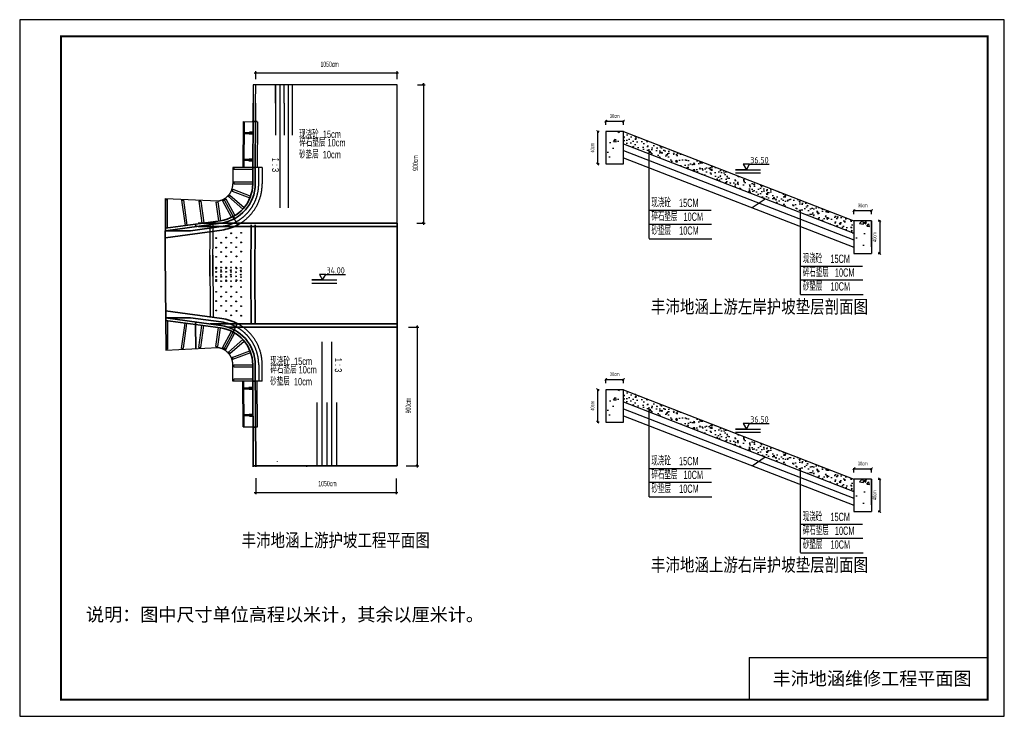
# Model space of a CAD drawing. Extents: x 38307 to 81813, y 18918 to 23127.
# Tile 1 of 2: x 38307 to 44247, y 18927 to 23127. Entities that reach past the tile are written whole.
import ezdxf

# ---------------------------------------------------------------- set-up
doc = ezdxf.new("R2010")
doc.units = 0
doc.header["$LTSCALE"] = 1000
doc.header["$MEASUREMENT"] = 0
doc.linetypes.add('DASHED2', pattern=[0.375, 0.25, -0.125])
for name, color, linetype in [('1XSX', 7, 'Continuous'), ('3XUX', 2, 'DASHED2'), ('Dmtz', 7, 'Continuous')]:
    doc.layers.add(name, color=color, linetype=linetype)
doc.layers.add('2CSX', color=1, linetype='Continuous', lineweight=35)
doc.styles.add('hz-e', font='hztxt_e.shx', dxfattribs={"width": 0.58, "height": 32, "bigfont": 'hztxt.shx'})
doc.styles.add('HZTXT', font='hztxt_e.shx', dxfattribs={"width": 0.65, "height": 22, "bigfont": 'hztxt.shx'})
doc.styles.get("Standard").update_dxf_attribs({"font": 'gbenor.shx', "bigfont": 'gbcbig.shx'})
doc.styles.add('图框', font='SIMFANG.TTF', dxfattribs={"width": 0.8, "height": 4})
doc.dimstyles.new('200', dxfattribs={"dimtxt": 35, "dimasz": 10, "dimexe": 10, "dimexo": 10, "dimgap": 3, "dimtad": 1, "dimdec": 0, "dimlfac": 2, "dimzin": 0, "dimdsep": 46, "dimtxsty": 'hz-e', "dimblk1": 'OBLIQUE', "dimblk2": 'OBLIQUE', "dimsah": 1, "dimcen": 0, "dimdle": 10, "dimadec": 0, "dimazin": 0, "dimtfac": 0.05, "dimtdec": 0, "dimtofl": 0, "dimtmove": 2, "dimatfit": 3, "dimfxl": 10, "dimtolj": 1, "dimtzin": 0, "dimarcsym": 0})
doc.dimstyles.new('副本 (2)100', dxfattribs={"dimscale": 0, "dimtxt": 70, "dimasz": 15, "dimexe": 3.5, "dimexo": 40, "dimgap": 20, "dimtad": 1, "dimdec": 0, "dimlfac": 0.01, "dimrnd": 1, "dimzin": 0, "dimdsep": 46, "dimtxsty": 'HZTXT', "dimblk1": 'ARCHTICK', "dimblk2": 'ARCHTICK', "dimsah": 1, "dimcen": -0.09, "dimdle": 4, "dimclrd": 7, "dimclre": 7, "dimclrt": 7, "dimadec": 0, "dimazin": 0, "dimtfac": 1, "dimtdec": 0, "dimtofl": 0, "dimtmove": 2, "dimatfit": 3, "dimldrblk": 'ARCHTICK', "dimfxl": 1, "dimtolj": 1, "dimtzin": 0, "dimarcsym": 0})

# ---------------------------------------------------------------- blocks, each defined once
blk = doc.blocks.new('_ArchTick')
at = {"color": 0, "linetype": 'ByBlock', "const_width": 0.4}
blk.add_lwpolyline([(-0.5, -0.5), (0.5, 0.5)], dxfattribs=at)
blk = doc.blocks.new('*D5')
at = {"layer": '1XSX', "color": 7, "lineweight": -2, "ltscale": 5}
for p, q in [((41839.1, 22515.3), (41953.1, 22515.3)), ((41843.1, 22493), (41843.1, 22518.8)), ((41949.1, 22493), (41949.1, 22518.8))]:
    blk.add_line(p, q, dxfattribs=at)
at = {"layer": 'Defpoints', "color": 0, "ltscale": 5}
for p in [(41949.1, 22515.3), (41843.1, 22453), (41949.1, 22453)]:
    blk.add_point(p, dxfattribs=at)
at = {"layer": '1XSX', "color": 7, "lineweight": -2, "ltscale": 5, "xscale": 15, "yscale": 15, "zscale": 15, "rotation": 180}
blk.add_blockref('_ArchTick', (41843.1, 22515.3), dxfattribs=at)
at = {"layer": '1XSX', "color": 7, "lineweight": -2, "ltscale": 5, "xscale": 15, "yscale": 15, "zscale": 15}
blk.add_blockref('_ArchTick', (41949.1, 22515.3), dxfattribs=at)
at = {"layer": '1XSX', "color": 7, "ltscale": 5, "insert": (41896.1, 22546.3), "char_height": 22, "attachment_point": 5, "style": 'HZTXT'}
blk.add_mtext('\\A1;30cm', dxfattribs=at)
blk = doc.blocks.new('*D6')
at = {"layer": '1XSX', "color": 7, "lineweight": -2, "ltscale": 5}
for p, q in [((41793.7, 22457), (41793.7, 22253.4)), ((41803.1, 22453), (41790.2, 22453)), ((41803.1, 22257.4), (41790.2, 22257.4))]:
    blk.add_line(p, q, dxfattribs=at)
at = {"layer": 'Defpoints', "color": 0, "ltscale": 5}
for p in [(41843.1, 22453), (41793.7, 22257.4), (41843.1, 22257.4)]:
    blk.add_point(p, dxfattribs=at)
at = {"layer": '1XSX', "color": 7, "lineweight": -2, "ltscale": 5, "xscale": 15, "yscale": 15, "zscale": 15}
for p, rotation in [((41793.7, 22453), 90), ((41793.7, 22257.4), 270)]:
    blk.add_blockref('_ArchTick', p, dxfattribs=dict(at, rotation=rotation))
at = {"layer": '1XSX', "color": 7, "ltscale": 5, "insert": (41762.7, 22355.2), "char_height": 22, "attachment_point": 5, "rotation": 90, "style": 'HZTXT'}
blk.add_mtext('\\A1;40cm', dxfattribs=at)
blk = doc.blocks.new('*D7')
at = {"layer": '1XSX', "color": 7, "lineweight": -2, "ltscale": 5}
for p, q in [((43339.8, 21954.1), (43339.8, 21979.9)), ((43445.8, 21954.1), (43445.8, 21979.9)), ((43335.8, 21976.4), (43449.8, 21976.4))]:
    blk.add_line(p, q, dxfattribs=at)
at = {"layer": 'Defpoints', "color": 0, "ltscale": 5}
for p in [(43445.8, 21976.4), (43339.8, 21914.1), (43445.8, 21914.1)]:
    blk.add_point(p, dxfattribs=at)
at = {"layer": '1XSX', "color": 7, "lineweight": -2, "ltscale": 5, "xscale": 15, "yscale": 15, "zscale": 15, "rotation": 180}
blk.add_blockref('_ArchTick', (43339.8, 21976.4), dxfattribs=at)
at = {"layer": '1XSX', "color": 7, "lineweight": -2, "ltscale": 5, "xscale": 15, "yscale": 15, "zscale": 15}
blk.add_blockref('_ArchTick', (43445.8, 21976.4), dxfattribs=at)
at = {"layer": '1XSX', "color": 7, "ltscale": 5, "insert": (43392.8, 22007.4), "char_height": 22, "attachment_point": 5, "style": 'HZTXT'}
blk.add_mtext('\\A1;30cm', dxfattribs=at)
blk = doc.blocks.new('*D8')
at = {"layer": '1XSX', "color": 7, "lineweight": -2, "ltscale": 5}
for p, q in [((43485.8, 21914.1), (43498.7, 21914.1)), ((43495.2, 21918.1), (43495.2, 21714.5)), ((43485.8, 21718.5), (43498.7, 21718.5))]:
    blk.add_line(p, q, dxfattribs=at)
at = {"layer": 'Defpoints', "color": 0, "ltscale": 5}
for p in [(43445.8, 21914.1), (43445.8, 21718.5), (43495.2, 21718.5)]:
    blk.add_point(p, dxfattribs=at)
at = {"layer": '1XSX', "color": 7, "lineweight": -2, "ltscale": 5, "xscale": 15, "yscale": 15, "zscale": 15}
for p, rotation in [((43495.2, 21914.1), 90), ((43495.2, 21718.5), 270)]:
    blk.add_blockref('_ArchTick', p, dxfattribs=dict(at, rotation=rotation))
at = {"layer": '1XSX', "color": 7, "ltscale": 5, "insert": (43464.2, 21816.3), "char_height": 22, "attachment_point": 5, "rotation": 90, "style": 'HZTXT'}
blk.add_mtext('\\A1;40cm', dxfattribs=at)
blk = doc.blocks.new('_OBLIQUE')
at = {"color": 0, "linetype": 'ByBlock'}
blk.add_line((-0.5, -0.5), (0.5, 0.5), dxfattribs=at)
blk = doc.blocks.new('*D9')
at = {"layer": '1XSX', "color": 0, "lineweight": -2, "ltscale": 5}
for p, q in [((40651.7, 21272.4), (40714.4, 21272.4)), ((40704.4, 21282.4), (40704.4, 20428.2)), ((40639.3, 20438.2), (40714.4, 20438.2))]:
    blk.add_line(p, q, dxfattribs=at)
at = {"layer": 'Defpoints', "color": 0, "ltscale": 5}
for p in [(40641.7, 21272.4), (40629.3, 20438.2), (40704.4, 20438.2)]:
    blk.add_point(p, dxfattribs=at)
at = {"layer": '1XSX', "color": 0, "lineweight": -2, "ltscale": 5, "xscale": 10, "yscale": 10, "zscale": 10}
for p, rotation in [((40704.4, 21272.4), 90), ((40704.4, 20438.2), 270)]:
    blk.add_blockref('_OBLIQUE', p, dxfattribs=dict(at, rotation=rotation))
at = {"layer": '1XSX', "color": 0, "ltscale": 5, "insert": (40651.1, 20800.2), "char_height": 32, "attachment_point": 5, "rotation": 90, "style": 'hz-e', "bg_fill": 3, "box_fill_scale": 1.25, "bg_fill_color": 256, "bg_fill_true_color": 13158600, "bg_fill_transparency": 4871756}
blk.add_mtext('\\A1;900cm', dxfattribs=at)
blk = doc.blocks.new('*D10')
at = {"layer": '1XSX', "color": 0, "lineweight": -2, "ltscale": 5}
for p, q in [((39730.8, 22768.7), (39730.8, 22816.3)), ((40583.2, 22768.3), (40583.2, 22816.3)), ((39720.8, 22806.3), (40593.2, 22806.3))]:
    blk.add_line(p, q, dxfattribs=at)
at = {"layer": 'Defpoints', "color": 0, "ltscale": 5}
for p in [(39730.8, 22758.7), (40583.2, 22806.3), (40583.2, 22758.3)]:
    blk.add_point(p, dxfattribs=at)
at = {"layer": '1XSX', "color": 0, "lineweight": -2, "ltscale": 5, "xscale": 10, "yscale": 10, "zscale": 10, "rotation": 180}
blk.add_blockref('_OBLIQUE', (39730.8, 22806.3), dxfattribs=at)
at = {"layer": '1XSX', "color": 0, "lineweight": -2, "ltscale": 5, "xscale": 10, "yscale": 10, "zscale": 10}
blk.add_blockref('_OBLIQUE', (40583.2, 22806.3), dxfattribs=at)
at = {"layer": '1XSX', "color": 0, "ltscale": 5, "insert": (40176.5, 22858.5), "char_height": 32, "attachment_point": 5, "style": 'hz-e', "bg_fill": 3, "box_fill_scale": 1.25, "bg_fill_color": 256, "bg_fill_true_color": 13158600, "bg_fill_transparency": 12366688}
blk.add_mtext('\\A1;1050cm', dxfattribs=at)
blk = doc.blocks.new('*D11')
at = {"layer": '1XSX', "color": 0, "lineweight": -2, "ltscale": 5}
for p, q in [((39731.1, 20362.3), (39731.1, 20266.2)), ((40578.3, 20361.7), (40578.3, 20266.2)), ((39721.1, 20276.2), (40588.3, 20276.2))]:
    blk.add_line(p, q, dxfattribs=at)
at = {"layer": 'Defpoints', "color": 0, "ltscale": 5}
for p in [(39731.1, 20372.3), (40578.3, 20371.7), (40578.3, 20276.2)]:
    blk.add_point(p, dxfattribs=at)
at = {"layer": '1XSX', "color": 0, "lineweight": -2, "ltscale": 5, "xscale": 10, "yscale": 10, "zscale": 10, "rotation": 180}
blk.add_blockref('_OBLIQUE', (39731.1, 20276.2), dxfattribs=at)
at = {"layer": '1XSX', "color": 0, "lineweight": -2, "ltscale": 5, "xscale": 10, "yscale": 10, "zscale": 10}
blk.add_blockref('_OBLIQUE', (40578.3, 20276.2), dxfattribs=at)
at = {"layer": '1XSX', "color": 0, "ltscale": 5, "insert": (40163.6, 20330), "char_height": 32, "attachment_point": 5, "style": 'hz-e'}
blk.add_mtext('\\A1;1050cm', dxfattribs=at)
blk = doc.blocks.new('*D12')
at = {"layer": '1XSX', "color": 0, "lineweight": -2, "ltscale": 5}
for p, q in [((40706.5, 22734.8), (40753, 22734.8)), ((40743, 22744.8), (40743, 21890.5)), ((40703, 21900.5), (40753, 21900.5))]:
    blk.add_line(p, q, dxfattribs=at)
at = {"layer": 'Defpoints', "color": 0, "ltscale": 5}
for p in [(40696.5, 22734.8), (40693, 21900.5), (40743, 21900.5)]:
    blk.add_point(p, dxfattribs=at)
at = {"layer": '1XSX', "color": 0, "lineweight": -2, "ltscale": 5, "xscale": 10, "yscale": 10, "zscale": 10}
for p, rotation in [((40743, 22734.8), 90), ((40743, 21900.5), 270)]:
    blk.add_blockref('_OBLIQUE', p, dxfattribs=dict(at, rotation=rotation))
at = {"layer": '1XSX', "color": 0, "ltscale": 5, "insert": (40694.6, 22262.6), "char_height": 32, "attachment_point": 5, "rotation": 90, "style": 'hz-e'}
blk.add_mtext('\\A1;900cm', dxfattribs=at)
blk = doc.blocks.new('*D13')
at = {"layer": '1XSX', "color": 7, "lineweight": -2, "ltscale": 5}
for p, q in [((41839.1, 20958.8), (41953.1, 20958.8)), ((41843.1, 20936.5), (41843.1, 20962.3)), ((41949.1, 20936.5), (41949.1, 20962.3))]:
    blk.add_line(p, q, dxfattribs=at)
at = {"layer": 'Defpoints', "color": 0, "ltscale": 5}
for p in [(41949.1, 20958.8), (41843.1, 20896.5), (41949.1, 20896.5)]:
    blk.add_point(p, dxfattribs=at)
at = {"layer": '1XSX', "color": 7, "lineweight": -2, "ltscale": 5, "xscale": 15, "yscale": 15, "zscale": 15, "rotation": 180}
blk.add_blockref('_ArchTick', (41843.1, 20958.8), dxfattribs=at)
at = {"layer": '1XSX', "color": 7, "lineweight": -2, "ltscale": 5, "xscale": 15, "yscale": 15, "zscale": 15}
blk.add_blockref('_ArchTick', (41949.1, 20958.8), dxfattribs=at)
at = {"layer": '1XSX', "color": 7, "ltscale": 5, "insert": (41896.1, 20989.8), "char_height": 22, "attachment_point": 5, "style": 'HZTXT'}
blk.add_mtext('\\A1;30cm', dxfattribs=at)
blk = doc.blocks.new('*D14')
at = {"layer": '1XSX', "color": 7, "lineweight": -2, "ltscale": 5}
for p, q in [((41803.1, 20896.5), (41790.2, 20896.5)), ((41793.7, 20900.5), (41793.7, 20696.9)), ((41803.1, 20700.9), (41790.2, 20700.9))]:
    blk.add_line(p, q, dxfattribs=at)
at = {"layer": 'Defpoints', "color": 0, "ltscale": 5}
for p in [(41843.1, 20896.5), (41793.7, 20700.9), (41843.1, 20700.9)]:
    blk.add_point(p, dxfattribs=at)
at = {"layer": '1XSX', "color": 7, "lineweight": -2, "ltscale": 5, "xscale": 15, "yscale": 15, "zscale": 15}
for p, rotation in [((41793.7, 20896.5), 90), ((41793.7, 20700.9), 270)]:
    blk.add_blockref('_ArchTick', p, dxfattribs=dict(at, rotation=rotation))
at = {"layer": '1XSX', "color": 7, "ltscale": 5, "insert": (41762.7, 20798.7), "char_height": 22, "attachment_point": 5, "rotation": 90, "style": 'HZTXT'}
blk.add_mtext('\\A1;40cm', dxfattribs=at)
blk = doc.blocks.new('*D15')
at = {"layer": '1XSX', "color": 7, "lineweight": -2, "ltscale": 5}
for p, q in [((43335.8, 20419.9), (43449.8, 20419.9)), ((43339.8, 20397.6), (43339.8, 20423.4)), ((43445.8, 20397.6), (43445.8, 20423.4))]:
    blk.add_line(p, q, dxfattribs=at)
at = {"layer": 'Defpoints', "color": 0, "ltscale": 5}
for p in [(43445.8, 20419.9), (43339.8, 20357.6), (43445.8, 20357.6)]:
    blk.add_point(p, dxfattribs=at)
at = {"layer": '1XSX', "color": 7, "lineweight": -2, "ltscale": 5, "xscale": 15, "yscale": 15, "zscale": 15, "rotation": 180}
blk.add_blockref('_ArchTick', (43339.8, 20419.9), dxfattribs=at)
at = {"layer": '1XSX', "color": 7, "lineweight": -2, "ltscale": 5, "xscale": 15, "yscale": 15, "zscale": 15}
blk.add_blockref('_ArchTick', (43445.8, 20419.9), dxfattribs=at)
at = {"layer": '1XSX', "color": 7, "ltscale": 5, "insert": (43392.8, 20450.9), "char_height": 22, "attachment_point": 5, "style": 'HZTXT'}
blk.add_mtext('\\A1;30cm', dxfattribs=at)
blk = doc.blocks.new('*D16')
at = {"layer": '1XSX', "color": 7, "lineweight": -2, "ltscale": 5}
for p, q in [((43485.8, 20357.6), (43498.7, 20357.6)), ((43495.2, 20361.6), (43495.2, 20158)), ((43485.8, 20162), (43498.7, 20162))]:
    blk.add_line(p, q, dxfattribs=at)
at = {"layer": 'Defpoints', "color": 0, "ltscale": 5}
for p in [(43445.8, 20357.6), (43445.8, 20162), (43495.2, 20162)]:
    blk.add_point(p, dxfattribs=at)
at = {"layer": '1XSX', "color": 7, "lineweight": -2, "ltscale": 5, "xscale": 15, "yscale": 15, "zscale": 15}
for p, rotation in [((43495.2, 20357.6), 90), ((43495.2, 20162), 270)]:
    blk.add_blockref('_ArchTick', p, dxfattribs=dict(at, rotation=rotation))
at = {"layer": '1XSX', "color": 7, "ltscale": 5, "insert": (43464.2, 20259.8), "char_height": 22, "attachment_point": 5, "rotation": 90, "style": 'HZTXT'}
blk.add_mtext('\\A1;40cm', dxfattribs=at)

msp = doc.modelspace()

# ---------------------------------------------------------------- hatches: boundary and pattern name
h = msp.add_hatch()
h.set_pattern_fill('AR-CONC', color=256, style=0)
h.set_pattern_definition([(50, (40761.01, 16851.5), (182.1847, -15.939), [19.05, -209.55]), (355, (40761.01, 16851.5), (-35.243, 191.0566), [15.24, -167.64]), (100.451, (40776.2, 16850.17), (146.9425, 175.1167), [16.19, -178.09]), (46.184, (40761, 16902.3), (271.079, -42.042), [28.575, -314.325]), (96.6356, (40783.6, 16898.8), (237.404, 247.426), [24.285, -267.135]), (351.184, (40761, 16902.3), (237.405, 247.425), [22.86, -251.46]), (21, (40786.41, 16889.6), (151.615, -102.2655), [19.05, -209.55]), (326, (40786.41, 16889.6), (61.802, 184.188), [15.24, -167.64]), (71.4514, (40799.05, 16881.08), (213.4165, 81.923), [16.19, -178.09]), (37.5, (40761.01, 16851.5), (3.0886, 84.55504), [0, -165.608, 0, -170.18, 0, -168.275]), (7.5, (40761.01, 16851.5), (66.8197, 100.1806), [0, -97.028, 0, -161.798, 0, -64.135]), (327.5, (40704.37, 16851.5), (135.5906, -5.72874), [0, -63.5, 0, -198.12, 0, -262.89]), (317.5, (40678.97, 16851.5), (148.1292, 25.4265), [0, -82.55, 0, -131.572, 0, -186.69])])
h.paths.add_polyline_path([(41949.14, 22453), (41843.13, 22453), (41843.13, 22297.24), (41949.14, 22297.24)])
h.paths.add_polyline_path([(43445.78, 21914.09), (43339.76, 21914.09), (43339.76, 21758.33), (43445.78, 21758.33)])
h = msp.add_hatch()
h.set_pattern_fill('AR-CONC', color=256, scale=10, style=0)
h.set_pattern_definition([(50, (-420.136, 0), (71.72602, -6.27521), [7.5, -82.5]), (355, (-420.14, 0), (-13.87513, 75.21921), [6, -66]), (100.4514, (-414.16, -0.52), (57.85094, 68.94395), [6.37402, -70.11421]), (46.1842, (-420.14, 20), (106.7241, -16.5519), [11.25, -123.75]), (96.6356, (-411.24, 18.62), (93.46627, 97.41179), [9.56103, -105.1713]), (351.1842, (-420.14, 20), (93.4662, 97.41186), [9, -99]), (21, (-410.136, 15), (59.690705, -40.26189), [7.5, -82.5]), (326, (-410.14, 15), (24.33153, 72.515), [6, -66]), (71.4514, (-405.16, 11.645), (84.02226, 32.25305), [6.37402, -70.11421]), (37.5, (-420.136, 0), (1.215986, 33.289385), [0, -65.2, 0, -67, 0, -66.25]), (7.5, (-420.136, 0), (26.306954, 39.44117), [0, -38.2, 0, -63.7, 0, -25.25]), (327.5, (-442.436, 0), (53.382244, -2.255487), [0, -25, 0, -78, 0, -103.5]), (317.5, (-452.436, 0), (58.318617, 10.0105), [0, -32.5, 0, -51.8, 0, -73.5])])
h.paths.add_polyline_path([(43339.76, 21840.03), (43339.76, 21914.09), (41949.14, 22453), (41949.14, 22378.94)])
h = msp.add_hatch()
h.set_pattern_fill('AR-CONC', color=256, style=0)
h.set_pattern_definition([(50, (40761.01, 15294.98), (182.1847, -15.939), [19.05, -209.55]), (355, (40761.01, 15294.98), (-35.243, 191.0566), [15.24, -167.64]), (100.451, (40776.2, 15293.66), (146.9425, 175.1167), [16.19, -178.09]), (46.184, (40761, 15345.78), (271.079, -42.042), [28.575, -314.325]), (96.6356, (40783.6, 15342.28), (237.404, 247.426), [24.285, -267.135]), (351.184, (40761, 15345.78), (237.405, 247.425), [22.86, -251.46]), (21, (40786.41, 15333.08), (151.615, -102.2655), [19.05, -209.55]), (326, (40786.41, 15333.08), (61.802, 184.188), [15.24, -167.64]), (71.4514, (40799.05, 15324.56), (213.4165, 81.923), [16.19, -178.09]), (37.5, (40761.01, 15294.984), (3.0886, 84.55504), [0, -165.608, 0, -170.18, 0, -168.275]), (7.5, (40761.01, 15294.98), (66.8197, 100.1806), [0, -97.028, 0, -161.798, 0, -64.135]), (327.5, (40704.37, 15294.984), (135.5906, -5.72874), [0, -63.5, 0, -198.12, 0, -262.89]), (317.5, (40678.97, 15294.98), (148.1292, 25.4265), [0, -82.55, 0, -131.572, 0, -186.69])])
h.paths.add_polyline_path([(41949.14, 20896.48), (41843.13, 20896.48), (41843.13, 20740.73), (41949.14, 20740.73)])
h.paths.add_polyline_path([(43445.78, 20357.57), (43339.76, 20357.57), (43339.76, 20201.81), (43445.78, 20201.81)])
h = msp.add_hatch()
h.set_pattern_fill('AR-CONC', color=256, scale=10, style=0)
h.set_pattern_definition([(50, (-420.136, -1556.52), (71.72602, -6.27521), [7.5, -82.5]), (355, (-420.14, -1556.52), (-13.87513, 75.21921), [6, -66]), (100.4514, (-414.16, -1557.04), (57.85094, 68.94395), [6.37402, -70.11421]), (46.1842, (-420.14, -1536.52), (106.7241, -16.5519), [11.25, -123.75]), (96.6356, (-411.24, -1537.9), (93.46627, 97.41179), [9.56103, -105.1713]), (351.1842, (-420.14, -1536.52), (93.4662, 97.41186), [9, -99]), (21, (-410.136, -1541.52), (59.690705, -40.26189), [7.5, -82.5]), (326, (-410.14, -1541.52), (24.33153, 72.515), [6, -66]), (71.4514, (-405.16, -1544.874), (84.02226, 32.25305), [6.37402, -70.11421]), (37.5, (-420.136, -1556.52), (1.215986, 33.289385), [0, -65.2, 0, -67, 0, -66.25]), (7.5, (-420.136, -1556.52), (26.306954, 39.44117), [0, -38.2, 0, -63.7, 0, -25.25]), (327.5, (-442.436, -1556.52), (53.382244, -2.255487), [0, -25, 0, -78, 0, -103.5]), (317.5, (-452.436, -1556.52), (58.318617, 10.0105), [0, -32.5, 0, -51.8, 0, -73.5])])
h.paths.add_polyline_path([(43339.76, 20283.51), (43339.76, 20357.57), (41949.14, 20896.48), (41949.14, 20822.42)])

# ---------------------------------------------------------------- linework, layer by layer
for p, q in [((41843.13, 22453), (41843.13, 22257.41)), ((41949.14, 22453), (41843.13, 22453)), ((41949.14, 22257.41), (41949.14, 22453)), ((41949.14, 22453), (43339.76, 21914.09)), ((41949.14, 22378.94), (43339.76, 21840.03)), ((41949.14, 22337.97), (43339.76, 21799.06)), ((41949.14, 22294.91), (43339.76, 21756)), ((42104.17, 21807.63), (42104.17, 22316.62)), ((41843.13, 22257.41), (41949.14, 22257.41)), ((42690.68, 22222.96), (42624.99, 22222.96)), ((42624.99, 22222.96), (42776.07, 22222.96)), ((42710.24, 22256.84), (42827.72, 22256.84)), ((42624.99, 22204), (42776.07, 22204)), ((43017.48, 21470.83), (43017.48, 21979.82)), ((43339.76, 21914.09), (43339.76, 21718.5)), ((43445.78, 21914.09), (43339.76, 21914.09)), ((43445.78, 21758.33), (43445.78, 21914.09)), ((43445.78, 21914.09), (43445.78, 21718.5)), ((43339.76, 21718.5), (43445.78, 21718.5)), ((40154.04, 21591.88), (40271.52, 21591.88)), ((40134.47, 21558), (40068.79, 21558)), ((40068.79, 21558), (40219.87, 21558)), ((40068.79, 21539.04), (40219.87, 21539.04)), ((41843.13, 20896.48), (41843.13, 20700.89)), ((41949.14, 20896.48), (41843.13, 20896.48)), ((41949.14, 20700.89), (41949.14, 20896.48)), ((41949.14, 20896.48), (43339.76, 20357.57)), ((41949.14, 20822.42), (43339.76, 20283.51)), ((41949.14, 20781.45), (43339.76, 20242.54)), ((41949.14, 20738.39), (43339.76, 20199.48)), ((42104.17, 20251.11), (42104.17, 20760.1)), ((41843.13, 20700.89), (41949.14, 20700.89)), ((42710.24, 20693.21), (42827.72, 20693.21)), ((42690.68, 20659.33), (42624.99, 20659.33)), ((42624.99, 20659.33), (42776.07, 20659.33)), ((42624.99, 20640.37), (42776.07, 20640.37)), ((43017.48, 19914.31), (43017.48, 20423.3)), ((43339.76, 20357.57), (43339.76, 20161.98)), ((43445.78, 20357.57), (43339.76, 20357.57)), ((43445.78, 20201.81), (43445.78, 20357.57)), ((43445.78, 20357.57), (43445.78, 20161.98)), ((43339.76, 20161.98), (43445.78, 20161.98))]:
    msp.add_line(p, q)
for points in [[(38306.94, 18927.16), (44246.94, 18927.16), (44246.94, 23127.16), (38306.94, 23127.16)], [(42690.68, 22222.96), (42710.24, 22256.84), (42671.12, 22256.84)], [(40134.47, 21558), (40154.04, 21591.88), (40114.91, 21591.88)], [(42690.68, 20659.33), (42710.24, 20693.21), (42671.12, 20693.21)]]:
    msp.add_lwpolyline(points, close=True)
at = {"const_width": 12}
msp.add_lwpolyline([(38556.94, 23027.16), (44146.94, 23027.16), (44146.94, 19027.16), (38556.94, 19027.16), (38556.94, 23027.16)], dxfattribs=at)
at = {"layer": '1XSX', "ltscale": 5}
for p, q in [((39849.44, 22734.53), (39849.44, 22430.87)), ((39875.51, 22734.53), (39875.51, 21992.58)), ((39901.59, 22624.66), (39901.59, 22430.87)), ((42105.18, 22311.16), (42105.18, 22347.19)), ((42804.49, 22045.67), (42726.57, 21992.71)), ((42104.57, 21978.59), (42477.73, 21978.59)), ((42107.2, 21894.54), (42480.36, 21894.54)), ((42104.57, 21806.74), (42482.99, 21806.74)), ((43017.88, 21641.79), (43391.04, 21641.79)), ((43020.51, 21557.74), (43393.67, 21557.74)), ((43017.88, 21469.94), (43396.3, 21469.94)), ((40131.56, 20438.18), (40131.56, 21185.69)), ((40190.73, 20438.18), (40190.73, 21185.69)), ((40101.98, 20438.18), (40101.98, 20820.02)), ((40161.15, 20438.18), (40161.15, 20820.02)), ((40220.32, 20438.18), (40220.32, 20820.02)), ((42105.18, 20754.64), (42105.18, 20790.67)), ((42804.49, 20489.15), (42726.57, 20436.19)), ((42104.57, 20422.07), (42477.73, 20422.07)), ((42107.2, 20338.02), (42480.36, 20338.02)), ((42104.57, 20250.22), (42482.99, 20250.22)), ((43017.88, 20085.27), (43391.04, 20085.27)), ((43020.51, 20001.22), (43393.67, 20001.22)), ((43017.88, 19913.42), (43396.3, 19913.42)), ((42706.94, 19281.13), (42706.94, 19027.16))]:
    msp.add_line(p, q, dxfattribs=at)
at = {"layer": '1XSX'}
msp.add_line((42706.94, 19281.13), (44146.94, 19281.13), dxfattribs=at)
at = {"layer": '1XSX', "color": 7, "ltscale": 5, "const_width": 3.6}
for points in [[(39719.15, 22236.1, -1), (39722.75, 22236.08, -1)], [(39719.15, 20948.05, 1), (39722.75, 20948.07, 1)]]:
    msp.add_lwpolyline(points, format="xyb", close=True, dxfattribs=at)
at = {"layer": '1XSX', "color": 7}
for centre in [(39492.77, 21810.64), (39552.86, 21813.16), (39582.78, 21839.42), (39615.45, 21812.93), (39642.87, 21841.94), (39492.51, 21753.24), (39522.51, 21782.29), (39552.5, 21752.97), (39582.51, 21782.02), (39612.59, 21755.48), (39642.6, 21784.54), (39492.38, 21697.61), (39522.38, 21726.67), (39552.46, 21700.13), (39582.38, 21726.39), (39615.06, 21699.91), (39642.47, 21728.91), (39491.7, 21625.91), (39491.96, 21633.24), (39521.71, 21633.1), (39522.11, 21666.67), (39551.78, 21628.43), (39551.96, 21632.97), (39581.71, 21633.38), (39582.11, 21666.4), (39611.96, 21632.69), (39614.38, 21628.2), (39641.79, 21630.86), (39642.2, 21668.91), (39491.83, 21606.53), (39491.83, 21577.61), (39521.43, 21616.57), (39521.43, 21589.18), (39521.84, 21606.67), (39521.84, 21577.48), (39551.83, 21606.81), (39551.83, 21577.34), (39581.43, 21616.3), (39581.43, 21589.45), (39581.84, 21606.4), (39581.84, 21577.75), (39611.91, 21604.29), (39611.91, 21579.86), (39641.51, 21616.02), (39641.51, 21589.73), (39641.92, 21608.91), (39641.92, 21575.23), (39491.7, 21558.24), (39491.96, 21550.91), (39521.71, 21551.04), (39522.11, 21517.48), (39551.78, 21555.72), (39551.96, 21551.18), (39581.71, 21550.77), (39582.11, 21517.75), (39611.96, 21551.45), (39614.38, 21555.94), (39641.79, 21553.29), (39642.2, 21515.23), (39492.38, 21486.53), (39522.38, 21457.48), (39552.46, 21484.02), (39582.38, 21457.75), (39615.06, 21484.24), (39642.47, 21455.23), (39492.51, 21430.91), (39522.51, 21401.85), (39552.5, 21431.18), (39582.51, 21402.13), (39612.59, 21428.66), (39642.6, 21399.61), (39492.77, 21373.51), (39552.86, 21370.99), (39582.78, 21344.72), (39615.45, 21371.21), (39642.87, 21342.21)]:
    msp.add_circle(centre, 2.6, dxfattribs=at)
at = {"layer": '2CSX'}
for p, q in [((39715.22, 22624.66), (39713, 22137.12)), ((39730.22, 22624.66), (39728, 22137.05)), ((39714.72, 22513.8), (39729.72, 22513.73)), ((39185.22, 21660.61), (39186.24, 22049.77)), ((39592.83, 21930.04), (39598.22, 21932.93)), ((39594.42, 21940), (39601.55, 21926.71)), ((39603.6, 21935.82), (39598.22, 21932.93)), ((39186.7, 21855), (39520.32, 21900.34)), ((39186.77, 21870.15), (39518.3, 21915.2)), ((39337.59, 21854.31), (39523.14, 21879.53)), ((39366.89, 21894.62), (39368.91, 21879.76)), ((39384.11, 21900.53), (40583.22, 21900.53)), ((39384.11, 21879.98), (40583.22, 21879.98)), ((39701.54, 21597.65), (39702.87, 21889.85)), ((39725.54, 21597.54), (39726.87, 21889.74)), ((40583.22, 21900.53), (40583.22, 20438.18)), ((39186.51, 21812.59), (39525.97, 21858.72)), ((39186.7, 21855), (39337.59, 21854.31)), ((39184.98, 21706.51), (39189.61, 21134.48)), ((39700.99, 21706.51), (39701.53, 21587.1)), ((39700.99, 21581.56), (39701.53, 21700.97)), ((39724.98, 21708.41), (39725.53, 21587.21)), ((39724.98, 21579.66), (39725.53, 21700.86)), ((39701.54, 21586.5), (39702.87, 21294.3)), ((39725.54, 21586.61), (39726.87, 21294.41)), ((39186.51, 21371.56), (39525.97, 21325.43)), ((39186.7, 21329.15), (39337.59, 21329.83)), ((39186.7, 21329.15), (39520.32, 21283.81)), ((39337.59, 21329.83), (39523.14, 21304.62)), ((39186.77, 21314), (39518.3, 21268.95)), ((39366.89, 21289.52), (39368.91, 21304.39)), ((39369.24, 21143.42), (39366.89, 21289.52)), ((39456.31, 21293), (40583.22, 21293)), ((39567.51, 21272.44), (40583.22, 21272.44)), ((39592.83, 21254.11), (39598.22, 21251.22)), ((39594.42, 21244.15), (39601.55, 21257.43)), ((39603.6, 21248.32), (39598.22, 21251.22)), ((39715.81, 20430.35), (39713, 21047.02)), ((39730.81, 20430.42), (39728, 21047.09)), ((39714.72, 20670.35), (39729.72, 20670.42)), ((39715.78, 20438.18), (40583.41, 20438.18)), ((38556.94, 19842.88), (38556.94, 19842.88))]:
    msp.add_line(p, q, dxfattribs=at)
at = {"layer": '2CSX', "color": 7}
for p, q in [((39713.45, 22236.12), (39728.45, 22236.05)), ((39713.45, 20948.02), (39728.45, 20948.09))]:
    msp.add_line(p, q, dxfattribs=at)
at = {"layer": '2CSX'}
for centre, radius, start, end in [((39488, 22138.15), 225, 277.738518, 359.738518), ((39488, 22138.15), 240, 277.738518, 359.738518), ((39488, 22138.15), 261, 277.738518, 288.370624), ((39488, 22138.15), 282, 277.738518, 298.453048), ((39488, 21046), 282, 61.546952, 82.261482), ((39488, 21046), 225, 0.261482, 82.261482), ((39488, 21046), 240, 0.261482, 82.261482), ((39488, 21046), 261, 71.629376, 82.261482)]:
    msp.add_arc(centre, radius, start, end, dxfattribs=at)
at = {"layer": '3XUX', "color": 7, "ltscale": 3}
for p, q in [((39714.72, 22513.8), (39708.72, 22513.83)), ((39738.72, 22513.69), (39729.72, 22513.73)), ((39770.45, 22235.86), (39728.45, 22236.05)), ((39770.45, 20948.28), (39728.45, 20948.09)), ((39714.72, 20670.35), (39708.72, 20670.32)), ((39738.72, 20670.46), (39729.72, 20670.42))]:
    msp.add_line(p, q, dxfattribs=at)
at = {"layer": '3XUX', "color": 2, "ltscale": 3}
for p, q in [((39654.71, 22512.39), (39653.45, 22236.4)), ((39654.71, 22512.39), (39741.71, 22511.99)), ((39660.71, 22512.36), (39659.45, 22236.37)), ((39741.71, 22511.99), (39740.45, 22236)), ((39714.38, 22439.46), (39660.38, 22439.71)), ((39714.4, 22445.46), (39660.41, 22445.71)), ((39714.36, 22436.46), (39690.71, 22436.57)), ((39714.39, 22442.46), (39691.66, 22442.56)), ((39714.42, 22448.46), (39692.61, 22448.56)), ((39713.64, 22277.88), (39659.64, 22278.12)), ((39713.67, 22283.88), (39659.67, 22284.12)), ((39713.65, 22280.88), (39690.92, 22280.98)), ((39713.68, 22286.88), (39691.88, 22286.98)), ((39593.45, 22236.67), (39593, 22137.67)), ((39713.45, 22236.12), (39593.45, 22236.67)), ((39599.45, 22236.64), (39599.4, 22224.64)), ((39713.39, 22224.12), (39599.4, 22224.64)), ((39713.63, 22274.88), (39689.97, 22274.98)), ((39749, 22136.96), (39749.45, 22235.96)), ((39770.45, 22235.86), (39770, 22136.86)), ((39593.77, 22104.47), (39700.44, 22064.03)), ((39599.05, 22149.64), (39599, 22137.64)), ((39599, 22137.64), (39713, 22137.12)), ((39599.05, 22149.64), (39713.05, 22149.12)), ((39187.29, 22043.78), (39199.56, 22043.16)), ((39187.59, 22049.77), (39502.14, 22034.11)), ((39198.78, 21871.78), (39199.56, 22043.16)), ((39283.49, 22038.99), (39304.26, 21886.11)), ((39283.49, 22038.99), (39295.68, 22038.38)), ((39295.68, 22038.38), (39316.15, 21887.73)), ((39540.44, 22040.5), (39594.42, 21940)), ((39540.44, 22040.5), (39594.42, 21940)), ((39551.01, 22046.18), (39604.99, 21945.68)), ((39567.36, 22060.54), (39653.12, 21985.31)), ((39575.27, 22069.56), (39661.03, 21994.33)), ((39589.51, 22093.25), (39696.19, 22052.81)), ((39387.13, 22033.83), (39405.33, 21899.85)), ((39387.13, 22033.83), (39399.32, 22033.22)), ((39399.32, 22033.22), (39417.23, 21901.46)), ((39491.06, 22026.54), (39502.95, 22028.16)), ((39491.06, 22026.54), (39506.41, 21913.58)), ((39502.95, 22028.16), (39518.3, 21915.2)), ((39529.87, 22034.83), (39583.85, 21934.32)), ((39601.55, 21926.71), (39621.43, 21889.71)), ((39454.94, 21581.56), (39456.42, 21906.79)), ((39472.94, 21581.56), (39474.43, 21909.24)), ((39454.94, 21706.51), (39456.63, 21334.85)), ((39472.94, 21706.51), (39474.65, 21332.4)), ((39198.78, 21312.37), (39199.56, 21140.98)), ((39283.49, 21145.16), (39304.26, 21298.03)), ((39295.68, 21145.77), (39316.15, 21296.42)), ((39387.13, 21150.32), (39405.33, 21284.3)), ((39399.32, 21150.93), (39417.23, 21282.68)), ((39491.06, 21157.6), (39506.41, 21270.56)), ((39502.95, 21155.99), (39518.3, 21268.95)), ((39601.55, 21257.43), (39621.43, 21294.43)), ((39529.87, 21149.32), (39583.85, 21249.83)), ((39540.44, 21143.64), (39594.42, 21244.15)), ((39540.44, 21143.64), (39594.42, 21244.15)), ((39551.01, 21137.97), (39604.99, 21238.47)), ((39187.59, 21134.38), (39502.14, 21150.04)), ((39387.13, 21150.32), (39399.32, 21150.93)), ((39491.06, 21157.6), (39502.95, 21155.99)), ((39567.36, 21123.6), (39653.12, 21198.84)), ((39575.27, 21114.58), (39661.03, 21189.82)), ((39187.29, 21140.37), (39199.56, 21140.98)), ((39283.49, 21145.16), (39295.68, 21145.77)), ((39589.51, 21090.9), (39696.19, 21131.34)), ((39593.77, 21079.68), (39700.44, 21120.12)), ((39593.45, 20947.48), (39593, 21046.48)), ((39599, 21046.5), (39713, 21047.02)), ((39599.05, 21034.5), (39599, 21046.5)), ((39599.05, 21034.5), (39713.05, 21035.02)), ((39749, 21047.19), (39749.45, 20948.19)), ((39770.45, 20948.28), (39770, 21047.28)), ((39713.45, 20948.02), (39593.45, 20947.48)), ((39713.39, 20960.02), (39599.4, 20959.5)), ((39599.45, 20947.5), (39599.4, 20959.5)), ((39654.71, 20671.75), (39653.45, 20947.75)), ((39660.71, 20671.78), (39659.45, 20947.78)), ((39713.63, 20909.27), (39689.97, 20909.16)), ((39741.71, 20672.15), (39740.45, 20948.15)), ((39713.64, 20906.27), (39659.64, 20906.02)), ((39713.67, 20900.27), (39659.67, 20900.02)), ((39713.65, 20903.27), (39690.92, 20903.17)), ((39713.68, 20897.27), (39691.88, 20897.17)), ((39714.38, 20744.69), (39660.38, 20744.44)), ((39714.4, 20738.69), (39660.41, 20738.44)), ((39714.36, 20747.69), (39690.71, 20747.58)), ((39714.39, 20741.69), (39691.66, 20741.58)), ((39714.42, 20735.69), (39692.61, 20735.59)), ((39654.71, 20671.75), (39741.71, 20672.15))]:
    msp.add_line(p, q, dxfattribs=at)
for centre, radius, start, end in [((39488, 22138.15), 111, 359.738518, 359.738518), ((39488, 22138.15), 105, 277.738518, 359.738518), ((39488, 22138.15), 261, 288.370624, 359.738518), ((39488, 22138.15), 111, 336.139939, 342.337098), ((39488, 22138.15), 282, 298.453048, 359.738518), ((39482.71, 22135.31), 111, 295.139939, 301.337098), ((39493.29, 22140.99), 111, 295.139939, 301.337098), ((39488, 22138.15), 111, 315.639939, 321.837098), ((39488, 21046), 261, 0.261482, 71.629376), ((39488, 21046), 282, 0.261482, 61.546952), ((39488, 21046), 111, 0.261482, 0.261482), ((39488, 21046), 105, 0.261482, 82.261482), ((39482.71, 21048.84), 111, 58.662902, 64.860061), ((39493.29, 21043.16), 111, 58.662902, 64.860061), ((39488, 21046), 111, 38.162902, 44.360061), ((39488, 21046), 111, 17.662902, 23.860061)]:
    msp.add_arc(centre, radius, start, end, dxfattribs=at)
at = {"layer": 'Dmtz', "color": 7, "linetype": 'Continuous'}
for points in [[(39862.43, 20463.42), (39862.43, 20464.92)], [(40039.49, 20431.03), (40039.5, 20432.53)]]:
    msp.add_lwpolyline(points, dxfattribs=at)

# ---------------------------------------------------------------- texts
for s, p in [('36.50', (42713.61, 22261.39)), ('34.00', (40157.4, 21596.43)), ('36.50', (42713.61, 20697.76))]:
    msp.add_text(s, height=38.378).set_placement(p)
at = {"style": '图框'}
for s, p in [('说明：图中尺寸单位高程以米计，其余以厘米计。', (38706.95, 19500.64)), ('丰沛地涵维修工程平面图', (42849.08, 19114.88))]:
    msp.add_text(s, height=80, dxfattribs=at).set_placement(p)
at = {"char_height": 80, "attachment_point": 1, "style": '图框'}
for s, insert, width in [('丰沛地涵上游左岸护坡垫层剖面图', (42115.54, 21436.92), 1325.5738), ('丰沛地涵上游护坡工程平面图', (39646.01, 20028.85), 1139.9162), ('丰沛地涵上游右岸护坡垫层剖面图', (42115.54, 19880.41), 1322.9132)]:
    msp.add_mtext(s, dxfattribs=dict(at, insert=insert, width=width))
at = {"layer": '1XSX', "color": 7, "style": 'hz-e'}
for s, height, rotation, width, p in [('现浇砼  15cm', 45, 0.261482, 0.65, (39992.74, 22413.14)), ('碎石垫层 10cm', 45, 0.261482, 0.65, (39993.48, 22362.36)), ('砂垫层  10cm', 45, 0.261482, 0.65, (39992.15, 22290.52)), ('1 : 3', 42, 269.738518, 0.7, (39829.39, 22295.65)), ('现浇砼  15cm', 45, 0.261482, 0.65, (39818.74, 21044.39)), ('碎石垫层 10cm', 45, 0.261482, 0.65, (39819.48, 20993.61)), ('1 : 3', 42, 269.738518, 0.7, (40208.58, 21088.28)), ('砂垫层  10cm', 45, 0.261482, 0.65, (39818.15, 20921.77))]:
    msp.add_text(s, height=height, rotation=rotation, dxfattribs=dict(at, width=width)).set_placement(p)
at = {"layer": '1XSX', "color": 7, "char_height": 50, "width": 460, "attachment_point": 1, "rotation": 0.261482, "style": 'hz-e'}
for insert in [(42117.74, 22046.56), (43031.05, 21709.76), (42117.74, 20490.04), (43031.05, 20153.24)]:
    msp.add_mtext('现浇砼    15CM\\P碎石垫层   10CM\\P砂垫层    10CM\\P       ', dxfattribs=dict(at, insert=insert))

# ---------------------------------------------------------------- dimensions: what is measured, and where the dimension line sits
at = {"layer": '1XSX', "ltscale": 5}
dim = msp.add_linear_dim(base=(40743.01, 21900.53), p1=(40696.48, 22734.8), p2=(40692.99, 21900.53), angle=90, text='900cm', dimstyle='200', dxfattribs=at)
dim.commit()
dim.dimension.update_dxf_attribs({"geometry": '*D12', "text_midpoint": (40694.62, 22262.6), "dimtype": 160})
for base, p1, p2, picture, middle in [((41949.14, 22515.34), (41843.13, 22453), (41949.14, 22453), '*D5', (41896.13, 22546.34)), ((43445.78, 21976.43), (43339.76, 21914.09), (43445.78, 21914.09), '*D7', (43392.77, 22007.43)), ((41949.14, 20958.82), (41843.13, 20896.48), (41949.14, 20896.48), '*D13', (41896.13, 20989.82)), ((43445.78, 20419.91), (43339.76, 20357.57), (43445.78, 20357.57), '*D15', (43392.77, 20450.91))]:
    dim = msp.add_linear_dim(base=base, p1=p1, p2=p2, text='30cm', dimstyle='副本 (2)100', override={"dimscale": 1, "dimpost": 'm'}, dxfattribs=at)
    dim.commit()
    dim.dimension.update_dxf_attribs({"geometry": picture, "text_midpoint": middle})
for base, p1, p2, picture, middle in [((41793.66, 22257.41), (41843.13, 22453), (41843.13, 22257.41), '*D6', (41762.66, 22355.2)), ((43495.25, 21718.5), (43445.78, 21914.09), (43445.78, 21718.5), '*D8', (43464.25, 21816.29)), ((41793.66, 20700.89), (41843.13, 20896.48), (41843.13, 20700.89), '*D14', (41762.66, 20798.69)), ((43495.25, 20161.98), (43445.78, 20357.57), (43445.78, 20161.98), '*D16', (43464.25, 20259.77))]:
    dim = msp.add_linear_dim(base=base, p1=p1, p2=p2, angle=90, text='40cm', dimstyle='副本 (2)100', override={"dimscale": 1, "dimpost": 'm'}, dxfattribs=at)
    dim.commit()
    dim.dimension.update_dxf_attribs({"geometry": picture, "text_midpoint": middle})
dim = msp.add_linear_dim(base=(40578.33, 20276.16), p1=(39731.08, 20372.28), p2=(40578.33, 20371.73), text='1050cm', dimstyle='200', dxfattribs=at)
dim.commit()
dim.dimension.update_dxf_attribs({"geometry": '*D11', "text_midpoint": (40163.62, 20330.01), "dimtype": 160})

# ---------------------------------------------------------------- next in the draw order: dimensions: what is measured, and where the dimension line sits
dim = msp.add_linear_dim(base=(40583.22, 22806.33), p1=(39730.83, 22758.69), p2=(40583.22, 22758.27), text='1050cm', dimstyle='200', override={"dimtfill": 1}, dxfattribs=at)
dim.commit()
dim.dimension.update_dxf_attribs({"geometry": '*D10', "text_midpoint": (40176.54, 22858.51), "dimtype": 160})
dim = msp.add_linear_dim(base=(40704.36, 20438.18), p1=(40641.67, 21272.44), p2=(40629.25, 20438.18), angle=90, text='900cm', dimstyle='200', override={"dimtfill": 1}, dxfattribs=at)
dim.commit()
dim.dimension.update_dxf_attribs({"geometry": '*D9', "text_midpoint": (40651.06, 20800.24), "dimtype": 160})

# ---------------------------------------------------------------- next in the draw order: linework, layer by layer
at = {"color": 1}
for p, q in [((39715.22, 22734.53), (39715.22, 22624.66)), ((40583.31, 22734.53), (39715.22, 22734.53)), ((39730.22, 22624.66), (39730.72, 22734.53)), ((40583.22, 21900.53), (40583.22, 22734.53))]:
    msp.add_line(p, q, dxfattribs=at)
for p, q in [((39849.44, 22624.66), (39849.44, 22734.53)), ((39901.59, 22624.66), (39901.59, 22734.53)), ((39927.66, 21992.58), (39927.66, 22734.53)), ((39953.73, 22430.87), (39953.73, 22734.53))]:
    msp.add_line(p, q)

doc.saveas('drawing.dxf')
